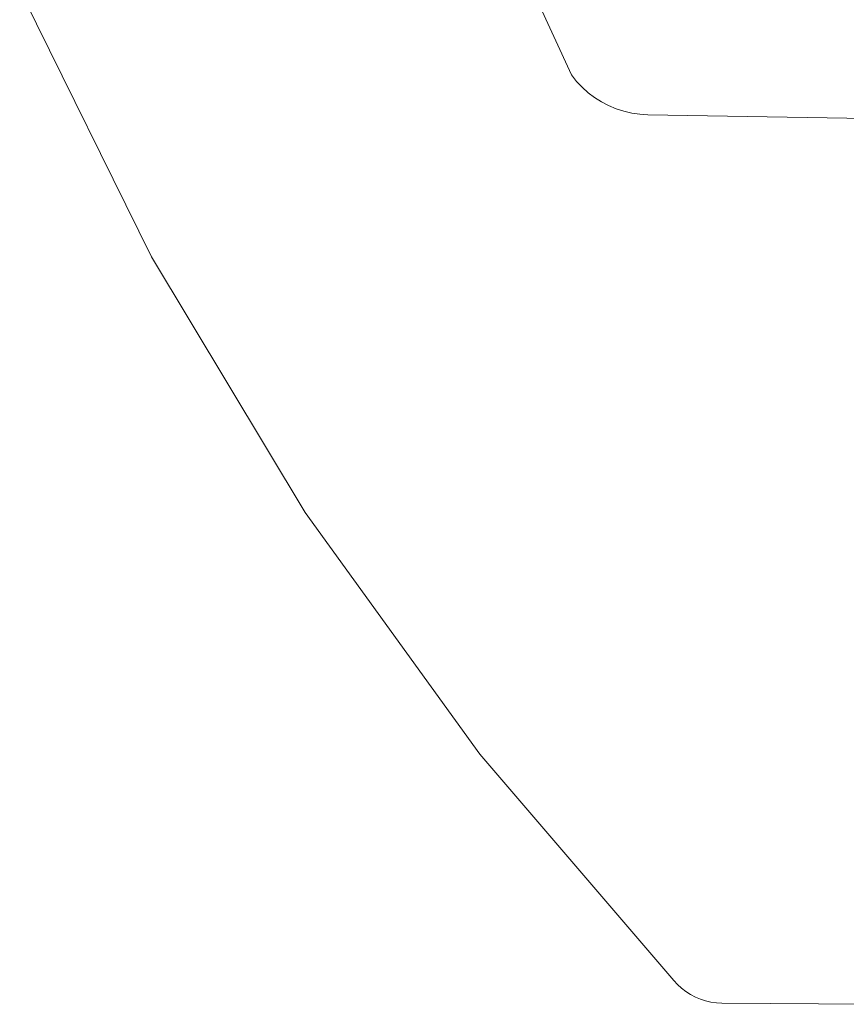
# Model space of a CAD drawing. Header units: millimetres. Extents: x -148 to 148, y -92 to 92.
# Tile 1 of 49: x -138 to -113, y -77 to -46. Entities that reach past the tile are written whole.
import ezdxf

# ---------------------------------------------------------------- set-up
doc = ezdxf.new("R2010")
doc.units = ezdxf.units.MM
doc.header["$LTSCALE"] = 25.4
doc.layers.add('Lighting-Moving Light', color=7, linetype='Continuous', lineweight=5, true_color=0x000000)

# ---------------------------------------------------------------- blocks, each defined once
blk = doc.blocks.new('Group-1')
at = {"layer": 'Lighting-Moving Light', "color": 7, "linetype": 'Continuous', "lineweight": 5, "transparency": 33554687}
for points, invisible_edges in [([(-2137.605, -1332.525, -77.387), (-2133.834, -1340.732, -77.387), (-2146.941, -1346.41, -77.387), (-2151.058, -1338.069, -77.387)], 10), ([(-2151.058, -1338.069, -47.544), (-2146.941, -1346.41, -47.544), (-2133.834, -1340.732, -47.544), (-2137.605, -1332.525, -47.544)], 10), ([(-2133.834, -1340.732, -47.544), (-2133.834, -1340.732, -77.387), (-2137.605, -1332.525, -77.387), (-2137.605, -1332.525, -47.544)], 4), ([(-2151.058, -1338.069, -47.544), (-2151.058, -1338.069, -77.387), (-2146.941, -1346.41, -77.387), (-2146.941, -1346.41, -47.544)], 5), ([(-2142.144, -1354.38, -77.387), (-2146.941, -1346.41, -77.387), (-2133.834, -1340.732, -77.387), (-2133.677, -1340.931, -77.387)], 10), ([(-2133.677, -1340.931, -47.544), (-2133.834, -1340.732, -47.544), (-2146.941, -1346.41, -47.544), (-2142.144, -1354.38, -47.544)], 10), ([(-2133.677, -1340.931, -47.544), (-2133.677, -1340.931, -77.387), (-2133.834, -1340.732, -77.387), (-2133.834, -1340.732, -47.544)], 1), ([(-2133.677, -1340.931, -77.387), (-2133.504, -1341.115, -77.387), (-2142.144, -1354.38, -77.387)], 10), ([(-2142.144, -1354.38, -47.544), (-2133.504, -1341.115, -47.544), (-2133.677, -1340.931, -47.544)], 9), ([(-2142.144, -1354.38, -77.387), (-2133.504, -1341.115, -77.387), (-2133.317, -1341.284, -77.387)], 9), ([(-2133.317, -1341.284, -47.544), (-2133.504, -1341.115, -47.544), (-2142.144, -1354.38, -47.544)], 10), ([(-2133.504, -1341.115, -47.544), (-2133.504, -1341.115, -77.387), (-2133.677, -1340.931, -77.387), (-2133.677, -1340.931, -47.544)], 5), ([(-2133.317, -1341.284, -47.544), (-2133.317, -1341.284, -77.387), (-2133.504, -1341.115, -77.387), (-2133.504, -1341.115, -47.544)], 5), ([(-2142.144, -1354.38, -77.387), (-2133.317, -1341.284, -77.387), (-2133.115, -1341.437, -77.387)], 9), ([(-2133.115, -1341.437, -47.544), (-2133.317, -1341.284, -47.544), (-2142.144, -1354.38, -47.544)], 10), ([(-2133.115, -1341.437, -47.544), (-2133.115, -1341.437, -77.387), (-2133.317, -1341.284, -77.387), (-2133.317, -1341.284, -47.544)], 5), ([(-2133.115, -1341.437, -77.387), (-2132.902, -1341.572, -77.387), (-2142.144, -1354.38, -77.387)], 10), ([(-2142.144, -1354.38, -47.544), (-2132.902, -1341.572, -47.544), (-2133.115, -1341.437, -47.544)], 9), ([(-2142.144, -1354.38, -77.387), (-2132.902, -1341.572, -77.387), (-2132.678, -1341.689, -77.387)], 9), ([(-2132.678, -1341.689, -47.544), (-2132.902, -1341.572, -47.544), (-2142.144, -1354.38, -47.544)], 10), ([(-2132.678, -1341.689, -77.387), (-2132.445, -1341.786, -77.387), (-2136.7, -1361.922, -77.387), (-2142.144, -1354.38, -77.387)], 10), ([(-2142.144, -1354.38, -47.544), (-2136.7, -1361.922, -47.544), (-2132.445, -1341.786, -47.544), (-2132.678, -1341.689, -47.544)], 10), ([(-2132.902, -1341.572, -47.544), (-2132.902, -1341.572, -77.387), (-2133.115, -1341.437, -77.387), (-2133.115, -1341.437, -47.544)], 5), ([(-2132.678, -1341.689, -47.544), (-2132.678, -1341.689, -77.387), (-2132.902, -1341.572, -77.387), (-2132.902, -1341.572, -47.544)], 5), ([(-2132.445, -1341.786, -47.544), (-2132.445, -1341.786, -77.387), (-2132.678, -1341.689, -77.387), (-2132.678, -1341.689, -47.544)], 5), ([(-2132.445, -1341.786, -77.387), (-2132.205, -1341.864, -77.387), (-2136.7, -1361.922, -77.387)], 10), ([(-2136.7, -1361.922, -47.544), (-2132.205, -1341.864, -47.544), (-2132.445, -1341.786, -47.544)], 9), ([(-2136.7, -1361.922, -77.387), (-2132.205, -1341.864, -77.387), (-2131.959, -1341.921, -77.387)], 9), ([(-2131.959, -1341.921, -47.544), (-2132.205, -1341.864, -47.544), (-2136.7, -1361.922, -47.544)], 10), ([(-2131.959, -1341.921, -77.387), (-2131.709, -1341.957, -77.387), (-2130.647, -1368.986, -77.387), (-2136.7, -1361.922, -77.387)], 10), ([(-2136.7, -1361.922, -47.544), (-2130.647, -1368.986, -47.544), (-2131.709, -1341.957, -47.544), (-2131.959, -1341.921, -47.544)], 10), ([(-2132.205, -1341.864, -47.544), (-2132.205, -1341.864, -77.387), (-2132.445, -1341.786, -77.387), (-2132.445, -1341.786, -47.544)], 5), ([(-2131.959, -1341.921, -47.544), (-2131.959, -1341.921, -77.387), (-2132.205, -1341.864, -77.387), (-2132.205, -1341.864, -47.544)], 5), ([(-2131.709, -1341.957, -47.544), (-2131.709, -1341.957, -77.387), (-2131.959, -1341.921, -77.387), (-2131.959, -1341.921, -47.544)], 5), ([(-2131.456, -1341.972, -47.544), (-2131.456, -1341.972, -77.387), (-2131.709, -1341.957, -77.387), (-2131.709, -1341.957, -47.544)], 4), ([(-2130.647, -1368.986, -77.387), (-2131.709, -1341.957, -77.387), (-2131.456, -1341.972, -77.387)], 9), ([(-2131.456, -1341.972, -47.544), (-2131.709, -1341.957, -47.544), (-2130.647, -1368.986, -47.544)], 10), ([(-2131.456, -1341.972, -77.387), (-2129.316, -1369.677, -77.387), (-2129.485, -1369.653, -77.387), (-2129.651, -1369.616, -77.387)], 9), ([(-2129.651, -1369.616, -77.387), (-2129.814, -1369.564, -77.387), (-2129.972, -1369.498, -77.387), (-2131.456, -1341.972, -77.387)], 12), ([(-2131.456, -1341.972, -77.387), (-2130.268, -1369.328, -77.387), (-2130.404, -1369.225, -77.387), (-2130.53, -1369.11, -77.387)], 9), ([(-2131.456, -1341.972, -77.387), (-2129.145, -1369.685, -77.387), (-2129.316, -1369.677, -77.387)], 9), ([(-2129.972, -1369.498, -77.387), (-2130.123, -1369.42, -77.387), (-2130.268, -1369.328, -77.387), (-2131.456, -1341.972, -77.387)], 12), ([(-2131.456, -1341.972, -77.387), (-2124.623, -1342.091, -77.387), (-2124.623, -1369.725, -77.387), (-2129.145, -1369.685, -77.387)], 8), ([(-2130.53, -1369.11, -77.387), (-2130.647, -1368.986, -77.387), (-2131.456, -1341.972, -77.387)], 10), ([(-2131.456, -1341.972, -47.544), (-2129.972, -1369.498, -47.544), (-2129.814, -1369.564, -47.544), (-2129.651, -1369.616, -47.544)], 9), ([(-2131.456, -1341.972, -47.544), (-2130.268, -1369.328, -47.544), (-2130.123, -1369.42, -47.544), (-2129.972, -1369.498, -47.544)], 9), ([(-2129.651, -1369.616, -47.544), (-2129.485, -1369.653, -47.544), (-2129.316, -1369.677, -47.544), (-2131.456, -1341.972, -47.544)], 12), ([(-2131.456, -1341.972, -47.544), (-2130.647, -1368.986, -47.544), (-2130.53, -1369.11, -47.544)], 9), ([(-2130.53, -1369.11, -47.544), (-2130.404, -1369.225, -47.544), (-2130.268, -1369.328, -47.544), (-2131.456, -1341.972, -47.544)], 12), ([(-2129.316, -1369.677, -47.544), (-2129.145, -1369.685, -47.544), (-2131.456, -1341.972, -47.544)], 10), ([(-2129.145, -1369.685, -47.544), (-2124.623, -1369.725, -47.544), (-2124.623, -1342.091, -47.544), (-2131.456, -1341.972, -47.544)], 8), ([(-2146.941, -1346.41, -47.544), (-2146.941, -1346.41, -77.387), (-2142.144, -1354.38, -77.387), (-2142.144, -1354.38, -47.544)], 5), ([(-2142.144, -1354.38, -47.544), (-2142.144, -1354.38, -77.387), (-2136.7, -1361.922, -77.387), (-2136.7, -1361.922, -47.544)], 5), ([(-2136.7, -1361.922, -47.544), (-2136.7, -1361.922, -77.387), (-2130.647, -1368.986, -77.387), (-2130.647, -1368.986, -47.544)], 1), ([(-2130.647, -1368.986, -47.544), (-2130.647, -1368.986, -77.387), (-2130.53, -1369.11, -77.387), (-2130.53, -1369.11, -47.544)], 4), ([(-2130.53, -1369.11, -47.544), (-2130.53, -1369.11, -77.387), (-2130.404, -1369.225, -77.387), (-2130.404, -1369.225, -47.544)], 5), ([(-2130.404, -1369.225, -47.544), (-2130.404, -1369.225, -77.387), (-2130.268, -1369.328, -77.387), (-2130.268, -1369.328, -47.544)], 5), ([(-2130.268, -1369.328, -47.544), (-2130.268, -1369.328, -77.387), (-2130.123, -1369.42, -77.387), (-2130.123, -1369.42, -47.544)], 5), ([(-2130.123, -1369.42, -47.544), (-2130.123, -1369.42, -77.387), (-2129.972, -1369.498, -77.387), (-2129.972, -1369.498, -47.544)], 5), ([(-2129.972, -1369.498, -47.544), (-2129.972, -1369.498, -77.387), (-2129.814, -1369.564, -77.387), (-2129.814, -1369.564, -47.544)], 5), ([(-2129.814, -1369.564, -47.544), (-2129.814, -1369.564, -77.387), (-2129.651, -1369.616, -77.387), (-2129.651, -1369.616, -47.544)], 5), ([(-2129.651, -1369.616, -47.544), (-2129.651, -1369.616, -77.387), (-2129.485, -1369.653, -77.387), (-2129.485, -1369.653, -47.544)], 5), ([(-2129.485, -1369.653, -47.544), (-2129.485, -1369.653, -77.387), (-2129.316, -1369.677, -77.387), (-2129.316, -1369.677, -47.544)], 5), ([(-2129.316, -1369.677, -47.544), (-2129.316, -1369.677, -77.387), (-2129.145, -1369.685, -77.387), (-2129.145, -1369.685, -47.544)], 1)]:
    blk.add_3dface(points, dxfattribs=dict(at, invisible_edges=invisible_edges))
for points in [[(-2124.623, -1342.091, -47.544), (-2124.623, -1342.091, -77.387), (-2131.456, -1341.972, -77.387), (-2131.456, -1341.972, -47.544)], [(-2124.623, -1369.725, -77.387), (-2124.623, -1369.725, -47.544), (-2129.145, -1369.685, -47.544), (-2129.145, -1369.685, -77.387)]]:
    blk.add_3dface(points, dxfattribs=at)
at = {"layer": 'Lighting-Moving Light', "color": 0, "flags": 1}
for tag in ['Yoke', 'Weight', 'Weight', 'Wattage', '3D_Symbol_Name', 'Candlepower', 'Body', 'Model_Name', 'Beam_Angle', 'Field_Angle', 'Remarks', 'Beam_Angle_2', 'Field_Angle_2', 'Num_Channels', 'Frame_Size', 'Device_Type', 'FixtureID', 'Frame_Size', 'Base', 'Lens', 'Inst_Type', 'Lamp']:
    blk.add_attdef(tag, (-2481.594, 128.93), '', height=0.18, dxfattribs=at)

msp = doc.modelspace()

# ---------------------------------------------------------------- block references
at = {"layer": 'Lighting-Moving Light', "color": 7, "transparency": 33554687}
msp.add_blockref('Group-1', (2012.623, 1292.88), dxfattribs=at)

doc.saveas('drawing.dxf')
